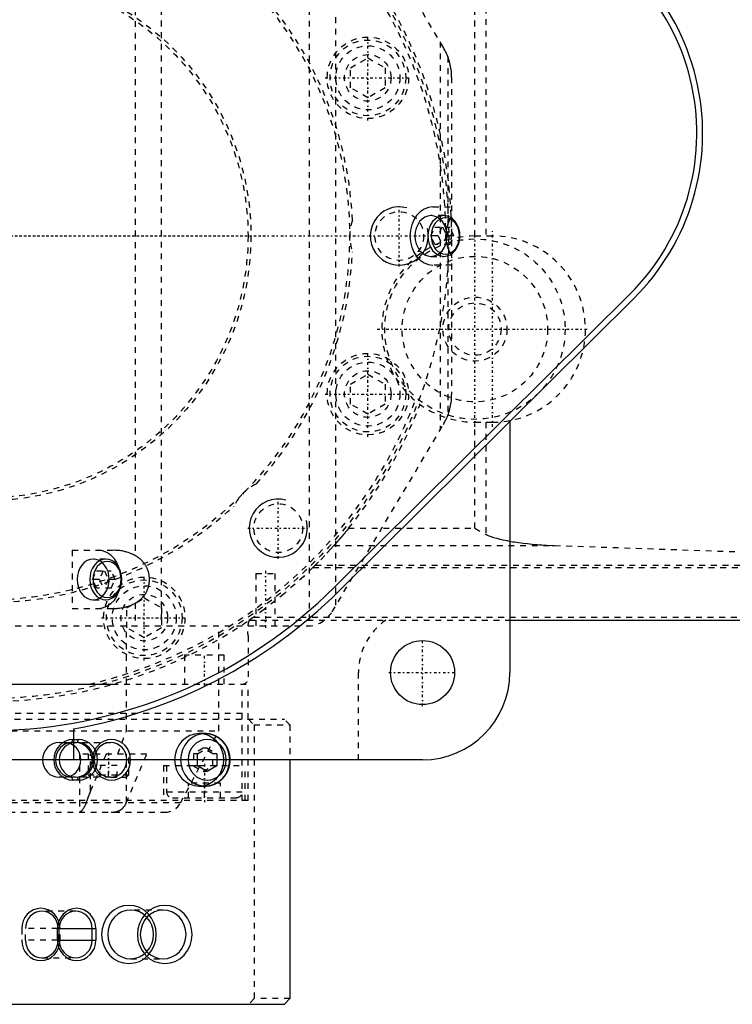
# Model space of a CAD drawing. Extents: x -545 to 345, y -132 to 132.
# Tile 16 of 18: x 6 to 128, y -132 to 37. Entities that reach past the tile are written whole.
import ezdxf

# ---------------------------------------------------------------- set-up
doc = ezdxf.new("R2010")
doc.units = 0
doc.linetypes.add('CENTER', pattern=[1.5, 0.45, -0.5, 0.05, -0.5])
doc.linetypes.add('DASHED', pattern=[2, 1, -1])
for name, color, linetype in [('AM_0', 7, 'CONTINUOUS'), ('AM_10', 7, 'CONTINUOUS'), ('AM_3', 7, 'DASHED'), ('AM_7', 7, 'CENTER')]:
    doc.layers.add(name, color=color, linetype=linetype)

msp = doc.modelspace()

# ---------------------------------------------------------------- linework, layer by layer
at = {"layer": 'AM_0', "color": 7, "linetype": 'CONTINUOUS'}
for p, q in [((110.6, -10.02), (59.86, -60.35)), ((111.31, -10.73), (60.56, -61.06)), ((90, -31.86), (90, -75)), ((90, -66), (158, -66)), ((-21.7, -77), (21.7, -77)), ((15, -84.68), (15, -90)), ((75, -90), (-75, -90)), ((36.34, -91.01), (36.34, -90)), ((37.98, -92.02), (36.34, -91.01)), ((39.63, -91.01), (37.98, -92.02)), ((39.63, -90), (39.63, -91.01)), ((52.2, -90), (52.2, -131)), ((36.61, -94.5), (37.64, -94.5)), ((12.26, -121), (12.26, -119)), ((12.26, -119), (18.84, -119)), ((12.56, -121), (12.56, -119)), ((18.2, -121), (18.2, -119)), ((18.84, -119), (18.84, -121)), ((12.26, -121), (18.84, -121)), ((51.26, -132), (52.2, -131)), ((-45.11, -132), (51.26, -132))]:
    msp.add_line(p, q, dxfattribs=at)
for points in [[(18.25, -90), (18.32, -90.68), (18.5, -91.34), (18.81, -91.94), (19.22, -92.47), (19.71, -92.91), (20.28, -93.23), (20.9, -93.43), (21.54, -93.5), (22.18, -93.43), (22.8, -93.23), (23.37, -92.91), (23.87, -92.47), (24.28, -91.94), (24.58, -91.34), (24.77, -90.68), (24.83, -90)], [(18.55, -90), (18.61, -90.59), (18.77, -91.15), (19.03, -91.67), (19.38, -92.12), (19.8, -92.49), (20.29, -92.77), (20.82, -92.94), (21.37, -93), (21.92, -92.94), (22.45, -92.77), (22.94, -92.49), (23.36, -92.12), (23.71, -91.67), (23.97, -91.15), (24.13, -90.59), (24.19, -90)], [(32.39, -90), (32.47, -90.88), (32.71, -91.72), (33.1, -92.5), (33.62, -93.18), (34.26, -93.74), (35, -94.16), (35.79, -94.41), (36.61, -94.5)], [(33.41, -90), (33.49, -90.88), (33.73, -91.72), (34.12, -92.5), (34.65, -93.18), (35.29, -93.74), (36.02, -94.16), (36.81, -94.41), (37.64, -94.5)], [(34.69, -90), (34.76, -90.68), (34.94, -91.34), (35.25, -91.94), (35.66, -92.47), (36.15, -92.91), (36.72, -93.23), (37.34, -93.43), (37.98, -93.5), (38.62, -93.43), (39.24, -93.23), (39.81, -92.91), (40.31, -92.47), (40.72, -91.94), (41.02, -91.34), (41.21, -90.68), (41.27, -90)], [(18.84, -119), (18.78, -118.32), (18.59, -117.66), (18.29, -117.06), (17.88, -116.53), (17.38, -116.09), (16.81, -115.77), (16.19, -115.57), (15.55, -115.5), (14.91, -115.57), (14.29, -115.77), (13.73, -116.09), (13.23, -116.53), (12.82, -117.06), (12.51, -117.66), (12.33, -118.32), (12.26, -119)], [(18.2, -119), (18.15, -118.41), (17.99, -117.85), (17.73, -117.33), (17.38, -116.88), (16.95, -116.51), (16.46, -116.23), (15.93, -116.06), (15.38, -116), (14.83, -116.06), (14.3, -116.23), (13.82, -116.51), (13.39, -116.88), (13.04, -117.33), (12.78, -117.85), (12.62, -118.41), (12.56, -119)], [(27.62, -122.94), (28.1, -122.31), (28.46, -121.59), (28.68, -120.81), (28.75, -120), (28.68, -119.19), (28.46, -118.41), (28.1, -117.69), (27.62, -117.06)], [(12.26, -121), (12.33, -121.68), (12.51, -122.34), (12.82, -122.94), (13.23, -123.47), (13.73, -123.91), (14.29, -124.23), (14.91, -124.43), (15.55, -124.5), (16.19, -124.43), (16.81, -124.23), (17.38, -123.91), (17.88, -123.47), (18.29, -122.94), (18.59, -122.34), (18.78, -121.68), (18.84, -121)], [(12.56, -121), (12.62, -121.59), (12.78, -122.15), (13.04, -122.67), (13.39, -123.12), (13.82, -123.49), (14.3, -123.77), (14.83, -123.94), (15.38, -124), (15.93, -123.94), (16.46, -123.77), (16.95, -123.49), (17.38, -123.12), (17.73, -122.67), (17.99, -122.15), (18.15, -121.59), (18.2, -121)]]:
    msp.add_lwpolyline(points, dxfattribs=at)
for points in [[(30.69, -125), (31.61, -124.9), (32.49, -124.62), (33.3, -124.16), (34.02, -123.54), (34.6, -122.78), (35.03, -121.91), (35.3, -120.98), (35.39, -120), (35.3, -119.02), (35.03, -118.09), (34.6, -117.22), (34.02, -116.46), (33.3, -115.84), (32.49, -115.38), (31.61, -115.1), (30.69, -115), (29.78, -115.1), (28.9, -115.38), (28.08, -115.84), (27.37, -116.46), (26.79, -117.22), (26.35, -118.09), (26.09, -119.02), (26, -120), (26.09, -120.98), (26.35, -121.91), (26.79, -122.78), (27.37, -123.54), (28.08, -124.16), (28.9, -124.62), (29.78, -124.9)], [(30.42, -124.19), (31.18, -124.11), (31.92, -123.87), (32.6, -123.48), (33.2, -122.96), (33.69, -122.33), (34.05, -121.6), (34.28, -120.82), (34.35, -120), (34.28, -119.18), (34.05, -118.4), (33.69, -117.67), (33.2, -117.04), (32.6, -116.52), (31.92, -116.13), (31.18, -115.89), (30.42, -115.81), (29.65, -115.89), (28.91, -116.13), (28.23, -116.52), (27.63, -117.04), (27.14, -117.67), (26.78, -118.4), (26.56, -119.18), (26.48, -120), (26.56, -120.82), (26.78, -121.6), (27.14, -122.33), (27.63, -122.96), (28.23, -123.48), (28.91, -123.87), (29.65, -124.11)]]:
    msp.add_lwpolyline(points, close=True, dxfattribs=at)
msp.add_polyline3d([(37.64, -94.5, 0), (37.67, -94.5, 0), (37.73, -94.5, 0), (37.8, -94.5, 0), (37.83, -94.5, 0), (37.86, -94.49, 0), (37.92, -94.49, 0), (37.98, -94.49, 0), (38.05, -94.48, 0), (38.11, -94.47, 0), (38.17, -94.47, 0), (38.2, -94.46, 0), (38.23, -94.46, 0), (38.29, -94.45, 0), (38.36, -94.44, 0), (38.42, -94.43, 0), (38.48, -94.41, 0), (38.54, -94.4, 0), (38.57, -94.39, 0), (38.6, -94.39, 0), (38.66, -94.37, 0), (38.72, -94.35, 0), (38.76, -94.35, 0), (38.79, -94.34, 0), (38.85, -94.32, 0), (38.91, -94.3, 0), (38.94, -94.29, 0), (38.97, -94.28, 0), (39.03, -94.26, 0), (39.08, -94.24, 0), (39.14, -94.21, 0), (39.2, -94.19, 0), (39.26, -94.17, 0), (39.29, -94.15, 0), (39.32, -94.14, 0), (39.38, -94.12, 0), (39.43, -94.09, 0), (39.49, -94.06, 0), (39.55, -94.03, 0), (39.6, -94, 0), (39.63, -93.99, 0), (39.66, -93.97, 0), (39.71, -93.94, 0), (39.77, -93.91, 0), (39.82, -93.88, 0), (39.87, -93.84, 0), (39.93, -93.81, 0), (39.95, -93.79, 0), (39.98, -93.77, 0), (40.03, -93.74, 0), (40.08, -93.7, 0), (40.13, -93.66, 0), (40.18, -93.62, 0), (40.23, -93.58, 0), (40.26, -93.56, 0), (40.28, -93.54, 0), (40.33, -93.5, 0), (40.38, -93.46, 0), (40.43, -93.42, 0), (40.48, -93.38, 0), (40.52, -93.33, 0), (40.55, -93.31, 0), (40.57, -93.29, 0), (40.61, -93.24, 0), (40.66, -93.2, 0), (40.68, -93.17, 0), (40.7, -93.15, 0), (40.75, -93.1, 0), (40.79, -93.06, 0), (40.81, -93.03, 0), (40.83, -93.01, 0), (40.87, -92.96, 0), (40.91, -92.91, 0), (40.95, -92.86, 0), (40.99, -92.81, 0), (41.03, -92.76, 0), (41.05, -92.73, 0), (41.07, -92.71, 0), (41.1, -92.65, 0), (41.14, -92.6, 0), (41.18, -92.55, 0), (41.21, -92.49, 0), (41.25, -92.44, 0), (41.26, -92.41, 0), (41.28, -92.38, 0), (41.31, -92.33, 0), (41.34, -92.27, 0), (41.37, -92.21, 0), (41.4, -92.16, 0), (41.43, -92.1, 0), (41.45, -92.07, 0), (41.46, -92.04, 0), (41.49, -91.98, 0), (41.52, -91.92, 0), (41.54, -91.86, 0), (41.57, -91.8, 0), (41.59, -91.74, 0), (41.61, -91.71, 0), (41.62, -91.68, 0), (41.64, -91.62, 0), (41.66, -91.56, 0), (41.68, -91.5, 0), (41.7, -91.44, 0), (41.72, -91.38, 0), (41.73, -91.35, 0), (41.74, -91.32, 0), (41.76, -91.25, 0), (41.78, -91.19, 0), (41.78, -91.16, 0), (41.79, -91.13, 0), (41.81, -91.07, 0), (41.82, -91, 0), (41.83, -90.97, 0), (41.83, -90.94, 0), (41.85, -90.87, 0), (41.86, -90.81, 0), (41.87, -90.75, 0), (41.88, -90.68, 0), (41.89, -90.62, 0), (41.89, -90.59, 0), (41.9, -90.55, 0), (41.9, -90.49, 0), (41.91, -90.42, 0), (41.92, -90.36, 0), (41.92, -90.29, 0), (41.92, -90.23, 0), (41.92, -90.2, 0), (41.93, -90.16, 0), (41.93, -90.1, 0), (41.93, -90.03, 0), (41.93, -90, 0)], dxfattribs=at)
msp.add_circle((75, -75), 5.5, dxfattribs=at)
for centre, radius, start, end in [((0, 0), 85, 69.2336, 314.7638), ((83.14, 17.67), 39, 314.7638, 69.2336), ((83.14, 17.67), 40, 314.7638, 69.2336), ((0, 0), 86, 280.0448, 314.7638), ((75, -75), 15, 270, 0)]:
    msp.add_arc(centre, radius, start, end, dxfattribs=at)
at = {"layer": 'AM_10', "color": 7, "linetype": 'CONTINUOUS'}
for centre in [(71, 0), (50.2, -50.2)]:
    msp.add_arc(centre, 5, 75, 15, dxfattribs=at)
at = {"layer": 'AM_3', "color": 6, "linetype": 'DASHED'}
for p, q in [((30.1, 67), (30.1, -67)), ((55.53, 66.99), (55.53, -66.99)), ((78.6, 32.36), (59.45, 64.56)), ((60.03, 63.59), (60.03, -63.59)), ((25.63, 54.92), (25.63, -54.92)), ((85.88, 51.25), (85.88, 0)), ((83.97, 0), (83.97, 50.22)), ((78, 33.36), (78, -33.36)), ((62.63, 28.88), (65.6, 30.6)), ((65.6, 30.6), (68.57, 28.88)), ((79.34, 30.81), (79.34, -30.81)), ((62.63, 25.46), (62.63, 28.88)), ((68.57, 28.88), (68.57, 25.46)), ((80, 27.25), (80, -27.25)), ((65.6, 23.74), (62.63, 25.46)), ((68.57, 25.46), (65.6, 23.74)), ((78.67, 3.5), (76.45, 3.5)), ((76.77, 5), (80, 5)), ((76.43, 0), (77.11, 1.49)), ((77.11, -1.49), (76.43, 0)), ((77.11, 1.49), (79.69, 1.49)), ((78.34, 1.49), (77.66, 0)), ((78.46, 1.49), (79.14, 0)), ((80.37, 0), (79.69, 1.49)), ((79.69, -1.49), (80.37, 0)), ((84, 0), (87, 0)), ((77.66, 0), (76.43, 0)), ((79.69, -1.49), (77.11, -1.49)), ((77.66, 0), (78.34, -1.49)), ((79.14, 0), (78.46, -1.49)), ((80.37, 0), (79.14, 0)), ((76.45, -3.5), (78.67, -3.5)), ((80, -5), (76.77, -5)), ((62.63, -25.46), (65.6, -23.74)), ((65.6, -23.74), (68.57, -25.46)), ((62.63, -28.89), (62.63, -25.46)), ((68.57, -25.46), (68.57, -28.89)), ((65.6, -30.6), (62.63, -28.89)), ((68.57, -28.89), (65.6, -30.6)), ((83.97, -50.22), (83.97, -32)), ((84, -32), (87, -32)), ((85.88, -32), (85.88, -51.25)), ((59.45, -64.56), (78.6, -32.36)), ((62.27, -50.22), (83.97, -50.22)), ((83.97, -50.22), (85.88, -51.25)), ((14.8, -54), (14.8, -64)), ((14.8, -54), (21.96, -54)), ((59.77, -53.17), (97.69, -53.17)), ((97.69, -53.17), (156.36, -55.18)), ((20.56, -55.5), (18.39, -55.5)), ((18.27, -59), (18.95, -57.51)), ((18.95, -57.51), (21.49, -57.51)), ((20.13, -57.51), (19.46, -59)), ((20.31, -57.51), (20.99, -59)), ((22.17, -59), (21.49, -57.51)), ((56.57, -56.57), (56.17, -56.96)), ((56.17, -56.96), (158, -56.96)), ((56.57, -56.57), (158, -56.57)), ((18.95, -60.49), (18.27, -59)), ((19.46, -59), (18.27, -59)), ((19.46, -59), (20.13, -60.49)), ((20.99, -59), (20.31, -60.49)), ((22.17, -59), (20.99, -59)), ((21.49, -60.49), (22.17, -59)), ((46.35, -58), (46.35, -67)), ((46.35, -58), (49.65, -58)), ((49.65, -67), (49.65, -58)), ((21.49, -60.49), (18.95, -60.49)), ((18.39, -62.5), (20.56, -62.5)), ((24.2, -63.89), (27.17, -62.17)), ((27.17, -62.17), (30.14, -63.89)), ((14.8, -64), (21.96, -64)), ((24.2, -67.31), (24.2, -63.89)), ((25.63, -63.08), (25.63, -67)), ((30.14, -63.89), (30.14, -67.31)), ((46, -65.46), (45.21, -66)), ((46, -65.46), (158, -65.46)), ((-67, -67), (55.16, -67)), ((24.1, -85), (24.1, -67)), ((27.17, -69.03), (24.2, -67.31)), ((30.14, -67.31), (27.17, -69.03)), ((40, -85), (40, -67)), ((45.21, -66), (90, -66)), ((45, -68.74), (45, -76)), ((34.1, -72), (34.1, -77)), ((40.9, -72), (34.1, -72)), ((40.9, -77), (40.9, -72)), ((64, -90), (64, -75)), ((21.7, -77), (45, -77)), ((44, -97), (44, -77)), ((45, -97), (45, -77)), ((-45, -82), (45, -82)), ((-45.11, -83), (51.26, -83)), ((45.11, -83), (46.04, -84)), ((46.04, -84), (46.04, -131)), ((46.04, -84), (52.2, -84)), ((52.2, -84), (51.26, -83)), ((52.2, -84), (52.2, -90)), ((-97.7, -85), (40, -85)), ((22.65, -89), (24.1, -85)), ((33.4, -97.41), (40, -85)), ((37.64, -85.5), (36.61, -85.5)), ((12.52, -87), (21.37, -87)), ((14.74, -87), (14.91, -86.5)), ((14.91, -86.5), (15.85, -86.5)), ((15.68, -87), (15.85, -86.5)), ((16.03, -89), (16.03, -99)), ((27.59, -89), (16.03, -89)), ((17.53, -89), (17.53, -92.6)), ((17.95, -95.3), (17.95, -89)), ((20.63, -89), (17.95, -95.3)), ((24.06, -97.41), (27.59, -89)), ((24.11, -97.3), (24.11, -89)), ((24.53, -92.6), (24.53, -89)), ((37.3, -87.98), (35.65, -88.99)), ((35.65, -88.99), (35.65, -91.01)), ((36.34, -88.99), (35.65, -88.99)), ((36.34, -88.99), (37.98, -87.98)), ((36.34, -90), (36.34, -88.99)), ((37.98, -87.98), (37.3, -87.98)), ((38.94, -88.99), (37.3, -87.98)), ((37.98, -87.98), (39.63, -88.99)), ((39.63, -88.99), (38.94, -88.99)), ((38.94, -91.01), (38.94, -88.99)), ((39.63, -88.99), (39.63, -90)), ((19.54, -93), (19.54, -91)), ((22.52, -91), (19.54, -91)), ((21.03, -93), (21.03, -91)), ((22.52, -93), (22.52, -91)), ((30.5, -91), (30.5, -97)), ((30.5, -91), (44.5, -91)), ((31, -91), (31, -95.5)), ((36.34, -91.01), (35.65, -91.01)), ((35.65, -91.01), (37.3, -92.02)), ((37.3, -92.02), (38.94, -91.01)), ((39.63, -91.01), (38.94, -91.01)), ((44.5, -97), (44.5, -91)), ((21.37, -93), (12.52, -93)), ((14.91, -93.5), (14.74, -93)), ((15.85, -93.5), (15.68, -93)), ((17.53, -92.6), (17.93, -93)), ((17.53, -92.6), (24.53, -92.6)), ((21.37, -93), (24.13, -93)), ((24.13, -93), (24.53, -92.6)), ((37.98, -92.02), (37.3, -92.02)), ((15.85, -93.5), (14.91, -93.5)), ((40.25, -94), (34.75, -94)), ((34.75, -96.5), (34.75, -94)), ((37.5, -96.5), (37.5, -94)), ((40.25, -96.5), (40.25, -94)), ((31, -95.5), (44, -95.5)), ((33.4, -97.41), (-46.04, -97.41)), ((45, -97), (-45, -97)), ((32, -96.5), (43, -96.5)), ((-46.04, -99), (30.75, -99)), ((15.38, -116), (9.57, -116)), ((30.42, -115.81), (24.81, -115.81)), ((12.26, -119), (6.11, -119)), ((6.11, -119), (6.11, -121)), ((6.75, -121), (6.75, -119)), ((12.39, -121), (12.39, -119)), ((12.69, -121), (12.69, -119)), ((12.26, -121), (6.11, -121)), ((9.57, -124), (15.38, -124)), ((24.81, -124.19), (30.42, -124.19)), ((46.04, -131), (45.11, -132)), ((52.2, -131), (46.04, -131))]:
    msp.add_line(p, q, dxfattribs=at)
for points in [[(76.77, 5), (76, 4.9), (75.26, 4.62), (74.58, 4.16), (73.98, 3.54), (73.49, 2.78), (73.13, 1.91), (72.9, 0.98), (72.83, 0), (72.9, -0.98), (73.13, -1.91), (73.49, -2.78), (73.98, -3.54), (74.58, -4.16), (75.26, -4.62), (76, -4.9), (76.77, -5)], [(80, 3.35), (79.51, 2.5), (79.18, 1.55), (79.01, 0.52), (79.01, -0.52), (79.18, -1.55), (79.51, -2.5), (80, -3.35)], [(19.24, -64), (20.01, -63.9), (20.75, -63.62), (21.43, -63.16), (22.03, -62.54), (22.52, -61.78), (22.88, -60.91), (23.11, -59.98), (23.18, -59), (23.11, -58.02), (22.88, -57.09), (22.52, -56.22), (22.03, -55.46), (21.43, -54.84), (20.75, -54.38), (20.01, -54.1), (19.24, -54)], [(36.61, -94.5), (37.44, -94.41), (38.23, -94.16), (38.96, -93.74), (39.6, -93.18), (40.13, -92.5), (40.52, -91.72), (40.76, -90.88), (40.84, -90), (40.76, -89.12), (40.52, -88.28), (40.13, -87.5), (39.6, -86.82), (38.96, -86.26), (38.23, -85.84), (37.44, -85.59), (36.61, -85.5), (35.79, -85.59), (35, -85.84), (34.26, -86.26), (33.62, -86.82), (33.1, -87.5), (32.71, -88.28), (32.47, -89.12), (32.39, -90)], [(37.64, -94.5), (38.46, -94.41), (39.26, -94.16), (39.99, -93.74), (40.63, -93.18), (41.16, -92.5), (41.55, -91.72), (41.79, -90.88), (41.87, -90), (41.79, -89.12), (41.55, -88.28), (41.16, -87.5), (40.63, -86.82), (39.99, -86.26), (39.26, -85.84), (38.46, -85.59), (37.64, -85.5), (36.81, -85.59), (36.02, -85.84), (35.29, -86.26), (34.65, -86.82), (34.12, -87.5), (33.73, -88.28), (33.49, -89.12), (33.41, -90)], [(12.52, -87), (11.97, -87.06), (11.44, -87.23), (10.95, -87.51), (10.53, -87.88), (10.18, -88.33), (9.92, -88.85), (9.76, -89.41), (9.7, -90), (9.76, -90.59), (9.92, -91.15), (10.18, -91.67), (10.53, -92.12), (10.95, -92.49), (11.44, -92.77), (11.97, -92.94), (12.52, -93)], [(14.91, -86.5), (14.27, -86.57), (13.66, -86.77), (13.09, -87.09), (12.59, -87.53), (12.18, -88.06), (11.88, -88.66), (11.69, -89.32), (11.63, -90), (11.69, -90.68), (11.88, -91.34), (12.18, -91.94), (12.59, -92.47), (13.09, -92.91), (13.66, -93.23), (14.27, -93.43), (14.91, -93.5)], [(14.74, -87), (14.19, -87.06), (13.66, -87.23), (13.18, -87.51), (12.75, -87.88), (12.4, -88.33), (12.14, -88.85), (11.98, -89.41), (11.92, -90), (11.98, -90.59), (12.14, -91.15), (12.4, -91.67), (12.75, -92.12), (13.18, -92.49), (13.66, -92.77), (14.19, -92.94), (14.74, -93)], [(13.46, -93), (14.01, -92.94), (14.54, -92.77), (15.03, -92.49), (15.45, -92.12), (15.8, -91.67), (16.06, -91.15), (16.23, -90.59), (16.28, -90), (16.23, -89.41), (16.06, -88.85), (15.8, -88.33), (15.45, -87.88), (15.03, -87.51), (14.54, -87.23), (14.01, -87.06), (13.46, -87)], [(15.68, -93), (16.23, -92.94), (16.76, -92.77), (17.25, -92.49), (17.68, -92.12), (18.03, -91.67), (18.29, -91.15), (18.45, -90.59), (18.5, -90), (18.45, -89.41), (18.29, -88.85), (18.03, -88.33), (17.68, -87.88), (17.25, -87.51), (16.76, -87.23), (16.23, -87.06), (15.68, -87)], [(15.85, -93.5), (16.5, -93.43), (17.11, -93.23), (17.68, -92.91), (18.18, -92.47), (18.59, -91.94), (18.89, -91.34), (19.08, -90.68), (19.14, -90), (19.08, -89.32), (18.89, -88.66), (18.59, -88.06), (18.18, -87.53), (17.68, -87.09), (17.11, -86.77), (16.5, -86.57), (15.85, -86.5)], [(24.83, -90), (24.77, -89.32), (24.58, -88.66), (24.28, -88.06), (23.87, -87.53), (23.37, -87.09), (22.8, -86.77), (22.18, -86.57), (21.54, -86.5), (20.9, -86.57), (20.28, -86.77), (19.71, -87.09), (19.22, -87.53), (18.81, -88.06), (18.5, -88.66), (18.32, -89.32), (18.25, -90)], [(24.19, -90), (24.13, -89.41), (23.97, -88.85), (23.71, -88.33), (23.36, -87.88), (22.94, -87.51), (22.45, -87.23), (21.92, -87.06), (21.37, -87), (20.82, -87.06), (20.29, -87.23), (19.8, -87.51), (19.38, -87.88), (19.03, -88.33), (18.77, -88.85), (18.61, -89.41), (18.55, -90)], [(41.27, -90), (41.21, -89.32), (41.02, -88.66), (40.72, -88.06), (40.31, -87.53), (39.81, -87.09), (39.24, -86.77), (38.62, -86.57), (37.98, -86.5), (37.34, -86.57), (36.72, -86.77), (36.15, -87.09), (35.66, -87.53), (35.25, -88.06), (34.94, -88.66), (34.76, -89.32), (34.69, -90)], [(12.69, -119), (12.62, -118.32), (12.44, -117.66), (12.13, -117.06), (11.72, -116.53), (11.22, -116.09), (10.66, -115.77), (10.04, -115.57), (9.4, -115.5), (8.76, -115.57), (8.14, -115.77), (7.57, -116.09), (7.07, -116.53), (6.66, -117.06), (6.36, -117.66), (6.17, -118.32), (6.11, -119)], [(12.39, -119), (12.33, -118.41), (12.17, -117.85), (11.91, -117.33), (11.56, -116.88), (11.13, -116.51), (10.65, -116.23), (10.12, -116.06), (9.57, -116), (9.02, -116.06), (8.49, -116.23), (8, -116.51), (7.57, -116.88), (7.22, -117.33), (6.96, -117.85), (6.8, -118.41), (6.75, -119)], [(27.62, -117.06), (27.02, -116.53), (26.34, -116.14), (25.6, -115.9), (24.83, -115.81), (24.06, -115.89), (23.32, -116.13), (22.64, -116.51), (22.04, -117.03), (21.55, -117.67), (21.18, -118.39), (20.96, -119.18), (20.88, -120), (20.96, -120.82), (21.18, -121.61), (21.55, -122.33), (22.04, -122.97), (22.64, -123.49), (23.32, -123.87), (24.06, -124.11), (24.83, -124.19), (25.6, -124.1), (26.34, -123.86), (27.02, -123.47), (27.62, -122.94)], [(6.11, -121), (6.17, -121.68), (6.36, -122.34), (6.66, -122.94), (7.07, -123.47), (7.57, -123.91), (8.14, -124.23), (8.76, -124.43), (9.4, -124.5), (10.04, -124.43), (10.66, -124.23), (11.22, -123.91), (11.72, -123.47), (12.13, -122.94), (12.44, -122.34), (12.62, -121.68), (12.69, -121)], [(6.75, -121), (6.8, -121.59), (6.96, -122.15), (7.22, -122.67), (7.57, -123.12), (8, -123.49), (8.49, -123.77), (9.02, -123.94), (9.57, -124), (10.12, -123.94), (10.65, -123.77), (11.13, -123.49), (11.56, -123.12), (11.91, -122.67), (12.17, -122.15), (12.33, -121.59), (12.39, -121)]]:
    msp.add_lwpolyline(points, dxfattribs=at)
for points in [[(76.45, 3.5), (75.92, 3.43), (75.4, 3.23), (74.92, 2.91), (74.5, 2.47), (74.16, 1.94), (73.91, 1.34), (73.75, 0.68), (73.7, 0), (73.75, -0.68), (73.91, -1.34), (74.16, -1.94), (74.5, -2.47), (74.92, -2.91), (75.4, -3.23), (75.92, -3.43), (76.45, -3.5), (76.99, -3.43), (77.51, -3.23), (77.99, -2.91), (78.4, -2.47), (78.75, -1.94), (79, -1.34), (79.16, -0.68), (79.21, 0), (79.16, 0.68), (79, 1.34), (78.75, 1.94), (78.4, 2.47), (77.99, 2.91), (77.51, 3.23), (76.99, 3.43)], [(78.67, -3.5), (79.21, -3.43), (79.73, -3.23), (80.2, -2.91), (80.62, -2.47), (80.96, -1.94), (81.22, -1.34), (81.38, -0.68), (81.43, 0), (81.38, 0.68), (81.22, 1.34), (80.96, 1.94), (80.62, 2.47), (80.2, 2.91), (79.73, 3.23), (79.21, 3.43), (78.67, 3.5), (78.13, 3.43), (77.61, 3.23), (77.14, 2.91), (76.72, 2.47), (76.38, 1.94), (76.12, 1.34), (75.97, 0.68), (75.91, 0), (75.97, -0.68), (76.12, -1.34), (76.38, -1.94), (76.72, -2.47), (77.14, -2.91), (77.61, -3.23), (78.13, -3.43)], [(78.92, 3.1), (78.44, 3.04), (77.98, 2.86), (77.56, 2.58), (77.19, 2.19), (76.89, 1.72), (76.66, 1.19), (76.52, 0.6), (76.47, 0), (76.52, -0.6), (76.66, -1.19), (76.89, -1.72), (77.19, -2.19), (77.56, -2.58), (77.98, -2.86), (78.44, -3.04), (78.92, -3.1), (79.39, -3.04), (79.85, -2.86), (80.27, -2.58), (80.64, -2.19), (80.95, -1.72), (81.17, -1.19), (81.31, -0.6), (81.36, 0), (81.31, 0.6), (81.17, 1.19), (80.95, 1.72), (80.64, 2.19), (80.27, 2.58), (79.85, 2.86), (79.39, 3.04)], [(18.39, -55.5), (17.86, -55.57), (17.34, -55.77), (16.86, -56.09), (16.44, -56.53), (16.1, -57.06), (15.85, -57.66), (15.69, -58.32), (15.64, -59), (15.69, -59.68), (15.85, -60.34), (16.1, -60.94), (16.44, -61.47), (16.86, -61.91), (17.34, -62.23), (17.86, -62.43), (18.39, -62.5), (18.93, -62.43), (19.45, -62.23), (19.93, -61.91), (20.34, -61.47), (20.69, -60.94), (20.94, -60.34), (21.1, -59.68), (21.15, -59), (21.1, -58.32), (20.94, -57.66), (20.69, -57.06), (20.34, -56.53), (19.93, -56.09), (19.45, -55.77), (18.93, -55.57)], [(20.56, -55.5), (20.02, -55.57), (19.51, -55.77), (19.03, -56.09), (18.61, -56.53), (18.27, -57.06), (18.01, -57.66), (17.86, -58.32), (17.8, -59), (17.86, -59.68), (18.01, -60.34), (18.27, -60.94), (18.61, -61.47), (19.03, -61.91), (19.51, -62.23), (20.02, -62.43), (20.56, -62.5), (21.1, -62.43), (21.62, -62.23), (22.09, -61.91), (22.51, -61.47), (22.86, -60.94), (23.11, -60.34), (23.27, -59.68), (23.32, -59), (23.27, -58.32), (23.11, -57.66), (22.86, -57.06), (22.51, -56.53), (22.09, -56.09), (21.62, -55.77), (21.1, -55.57)], [(20.81, -62.1), (21.29, -62.04), (21.74, -61.86), (22.17, -61.58), (22.54, -61.19), (22.84, -60.72), (23.07, -60.19), (23.2, -59.6), (23.25, -59), (23.2, -58.4), (23.07, -57.81), (22.84, -57.28), (22.54, -56.81), (22.17, -56.42), (21.74, -56.14), (21.29, -55.96), (20.81, -55.9), (20.33, -55.96), (19.87, -56.14), (19.45, -56.42), (19.08, -56.81), (18.78, -57.28), (18.55, -57.81), (18.41, -58.4), (18.37, -59), (18.41, -59.6), (18.55, -60.19), (18.78, -60.72), (19.08, -61.19), (19.45, -61.58), (19.87, -61.86), (20.33, -62.04)], [(15.38, -93), (15.93, -92.94), (16.46, -92.77), (16.95, -92.49), (17.38, -92.12), (17.73, -91.67), (17.99, -91.15), (18.15, -90.59), (18.2, -90), (18.15, -89.41), (17.99, -88.85), (17.73, -88.33), (17.38, -87.88), (16.95, -87.51), (16.46, -87.23), (15.93, -87.06), (15.38, -87), (14.83, -87.06), (14.31, -87.23), (13.82, -87.51), (13.39, -87.88), (13.04, -88.33), (12.78, -88.85), (12.62, -89.41), (12.57, -90), (12.62, -90.59), (12.78, -91.15), (13.04, -91.67), (13.39, -92.12), (13.82, -92.49), (14.31, -92.77), (14.83, -92.94)], [(24.54, -115), (23.62, -115.1), (22.74, -115.38), (21.93, -115.84), (21.21, -116.46), (20.63, -117.22), (20.2, -118.09), (19.93, -119.02), (19.84, -120), (19.93, -120.98), (20.2, -121.91), (20.63, -122.78), (21.21, -123.54), (21.93, -124.16), (22.74, -124.62), (23.62, -124.9), (24.54, -125), (25.45, -124.9), (26.34, -124.62), (27.15, -124.16), (27.86, -123.54), (28.44, -122.78), (28.88, -121.91), (29.15, -120.98), (29.24, -120), (29.15, -119.02), (28.88, -118.09), (28.44, -117.22), (27.86, -116.46), (27.15, -115.84), (26.34, -115.38), (25.45, -115.1)]]:
    msp.add_lwpolyline(points, close=True, dxfattribs=at)
for points in [[(80, 27.25, 0), (80, 27.39, 0), (79.99, 27.67, 0), (79.98, 27.96, 0), (79.96, 28.1, 0), (79.95, 28.25, 0), (79.92, 28.54, 0), (79.87, 28.84, 0), (79.82, 29.13, 0), (79.76, 29.43, 0), (79.69, 29.72, 0), (79.65, 29.86, 0), (79.61, 30.01, 0), (79.53, 30.29, 0), (79.44, 30.56, 0), (79.34, 30.83, 0), (79.23, 31.11, 0), (79.11, 31.38, 0), (79.04, 31.52, 0), (78.97, 31.67, 0), (78.83, 31.95, 0), (78.68, 32.22, 0), (78.6, 32.36, 0)], [(78.6, -32.36, 0), (78.68, -32.22, 0), (78.83, -31.95, 0), (78.97, -31.67, 0), (79.04, -31.52, 0), (79.11, -31.38, 0), (79.23, -31.11, 0), (79.34, -30.83, 0), (79.44, -30.56, 0), (79.53, -30.29, 0), (79.61, -30.01, 0), (79.65, -29.86, 0), (79.69, -29.72, 0), (79.76, -29.43, 0), (79.82, -29.13, 0), (79.87, -28.84, 0), (79.92, -28.54, 0), (79.95, -28.25, 0), (79.96, -28.1, 0), (79.98, -27.96, 0), (79.99, -27.67, 0), (80, -27.39, 0), (80, -27.25, 0)], [(62.27, -50.22, 0), (62.19, -50.32, 0), (62.02, -50.53, 0), (61.85, -50.74, 0), (61.76, -50.85, 0), (61.68, -50.95, 0), (61.5, -51.16, 0), (61.33, -51.37, 0), (61.16, -51.57, 0), (60.99, -51.77, 0), (60.83, -51.96, 0), (60.75, -52.05, 0), (60.68, -52.14, 0), (60.59, -52.24, 0), (60.57, -52.26, 0), (60.54, -52.29, 0), (60.53, -52.3, 0), (60.52, -52.32, 0), (60.5, -52.35, 0), (60.47, -52.37, 0), (60.45, -52.4, 0), (60.43, -52.42, 0), (60.41, -52.45, 0), (60.4, -52.46, 0), (60.39, -52.47, 0), (60.36, -52.5, 0), (60.34, -52.52, 0), (60.32, -52.55, 0), (60.3, -52.57, 0), (60.28, -52.6, 0), (60.27, -52.61, 0), (60.26, -52.62, 0), (60.24, -52.65, 0), (60.22, -52.67, 0), (60.19, -52.69, 0), (60.17, -52.72, 0), (60.16, -52.74, 0), (60.15, -52.75, 0), (60.14, -52.76, 0), (60.12, -52.78, 0), (60.1, -52.8, 0), (60.08, -52.83, 0), (60.06, -52.85, 0), (60.04, -52.87, 0), (60.03, -52.88, 0), (60.03, -52.89, 0), (60.01, -52.91, 0), (59.99, -52.92, 0), (59.98, -52.93, 0), (59.98, -52.94, 0), (59.96, -52.96, 0), (59.94, -52.98, 0), (59.94, -52.99, 0), (59.93, -52.99, 0), (59.92, -53.01, 0), (59.9, -53.03, 0), (59.89, -53.04, 0), (59.87, -53.06, 0), (59.86, -53.07, 0), (59.86, -53.08, 0), (59.85, -53.08, 0), (59.84, -53.1, 0), (59.83, -53.11, 0), (59.82, -53.12, 0), (59.81, -53.13, 0), (59.8, -53.14, 0), (59.79, -53.15, 0), (59.79, -53.15, 0), (59.78, -53.16, 0), (59.78, -53.17, 0), (59.77, -53.17, 0)], [(85.88, -51.25, 0), (86.04, -51.33, 0), (86.4, -51.49, 0), (86.8, -51.65, 0), (87.02, -51.72, 0), (87.25, -51.8, 0), (87.74, -51.94, 0), (88.28, -52.08, 0), (88.86, -52.22, 0), (89.47, -52.34, 0), (90.12, -52.46, 0), (90.46, -52.52, 0), (90.81, -52.57, 0), (91.53, -52.68, 0), (92.28, -52.77, 0), (93.05, -52.86, 0), (93.86, -52.94, 0), (94.68, -53.01, 0), (95.1, -53.04, 0), (95.52, -53.07, 0), (96.38, -53.12, 0), (97.25, -53.16, 0), (97.69, -53.17, 0)], [(25.63, -54.92, 0), (25.54, -54.87, 0), (25.36, -54.78, 0), (25.17, -54.69, 0), (25.08, -54.65, 0), (24.98, -54.61, 0), (24.79, -54.53, 0), (24.59, -54.45, 0), (24.4, -54.38, 0), (24.19, -54.32, 0), (23.99, -54.26, 0), (23.88, -54.24, 0), (23.78, -54.21, 0), (23.57, -54.16, 0), (23.36, -54.12, 0), (23.15, -54.09, 0), (22.93, -54.06, 0), (22.72, -54.04, 0), (22.61, -54.03, 0), (22.5, -54.02, 0), (22.28, -54.01, 0), (22.07, -54, 0), (21.96, -54, 0)], [(59.77, -53.17, 0), (59.25, -53.75, 0), (58.2, -54.89, 0), (57.12, -56.01, 0), (56.57, -56.57, 0)], [(25.63, -63.08, 0), (25.67, -63.05, 0), (25.75, -63.01, 0), (25.83, -62.96, 0), (25.87, -62.93, 0), (25.91, -62.91, 0), (25.99, -62.86, 0), (26.06, -62.81, 0), (26.14, -62.75, 0), (26.21, -62.7, 0), (26.29, -62.64, 0), (26.32, -62.61, 0), (26.36, -62.58, 0), (26.43, -62.53, 0), (26.5, -62.47, 0), (26.57, -62.41, 0), (26.63, -62.35, 0), (26.7, -62.28, 0), (26.73, -62.25, 0), (26.76, -62.22, 0), (26.82, -62.15, 0), (26.88, -62.09, 0), (26.91, -62.06, 0), (26.94, -62.02, 0), (27, -61.96, 0), (27.06, -61.89, 0), (27.09, -61.85, 0), (27.11, -61.82, 0), (27.17, -61.74, 0), (27.22, -61.67, 0), (27.28, -61.59, 0), (27.33, -61.52, 0), (27.38, -61.44, 0), (27.4, -61.4, 0), (27.43, -61.36, 0), (27.47, -61.28, 0), (27.52, -61.2, 0), (27.56, -61.11, 0), (27.6, -61.03, 0), (27.64, -60.94, 0), (27.66, -60.9, 0), (27.68, -60.86, 0), (27.72, -60.77, 0), (27.75, -60.68, 0), (27.79, -60.59, 0), (27.82, -60.5, 0), (27.85, -60.41, 0), (27.86, -60.37, 0), (27.88, -60.32, 0), (27.9, -60.23, 0), (27.93, -60.14, 0), (27.95, -60.05, 0), (27.97, -59.96, 0), (27.99, -59.87, 0), (27.99, -59.82, 0), (28, -59.77, 0), (28.02, -59.68, 0), (28.03, -59.59, 0), (28.04, -59.5, 0), (28.05, -59.41, 0), (28.06, -59.32, 0), (28.06, -59.27, 0), (28.06, -59.22, 0), (28.07, -59.13, 0), (28.07, -59.04, 0), (28.07, -59, 0), (28.07, -58.96, 0), (28.07, -58.87, 0), (28.06, -58.78, 0), (28.06, -58.73, 0), (28.06, -58.68, 0), (28.05, -58.59, 0), (28.04, -58.5, 0), (28.03, -58.41, 0), (28.02, -58.32, 0), (28, -58.23, 0), (27.99, -58.18, 0), (27.99, -58.13, 0), (27.97, -58.04, 0), (27.95, -57.95, 0), (27.93, -57.86, 0), (27.9, -57.77, 0), (27.88, -57.68, 0), (27.86, -57.63, 0), (27.85, -57.59, 0), (27.82, -57.5, 0), (27.79, -57.41, 0), (27.75, -57.32, 0), (27.72, -57.23, 0), (27.68, -57.14, 0), (27.66, -57.1, 0), (27.64, -57.06, 0), (27.6, -56.97, 0), (27.56, -56.89, 0), (27.52, -56.8, 0), (27.47, -56.72, 0), (27.43, -56.64, 0), (27.4, -56.6, 0), (27.38, -56.56, 0), (27.33, -56.48, 0), (27.28, -56.41, 0), (27.22, -56.33, 0), (27.17, -56.26, 0), (27.11, -56.18, 0), (27.09, -56.15, 0), (27.06, -56.11, 0), (27, -56.04, 0), (26.94, -55.98, 0), (26.91, -55.94, 0), (26.88, -55.91, 0), (26.82, -55.85, 0), (26.76, -55.78, 0), (26.73, -55.75, 0), (26.7, -55.72, 0), (26.63, -55.65, 0), (26.57, -55.59, 0), (26.5, -55.53, 0), (26.43, -55.47, 0), (26.36, -55.42, 0), (26.32, -55.39, 0), (26.29, -55.36, 0), (26.21, -55.3, 0), (26.14, -55.25, 0), (26.06, -55.19, 0), (25.99, -55.14, 0), (25.91, -55.09, 0), (25.87, -55.07, 0), (25.83, -55.04, 0), (25.75, -54.99, 0), (25.67, -54.95, 0), (25.63, -54.92, 0)], [(56.17, -56.96, 0), (54.58, -58.49, 0), (51.26, -61.42, 0), (47.79, -64.16, 0), (46, -65.46, 0)], [(21.96, -64, 0), (22.07, -64, 0), (22.28, -63.99, 0), (22.5, -63.98, 0), (22.61, -63.97, 0), (22.72, -63.96, 0), (22.93, -63.94, 0), (23.15, -63.91, 0), (23.36, -63.88, 0), (23.57, -63.84, 0), (23.78, -63.79, 0), (23.88, -63.76, 0), (23.99, -63.74, 0), (24.19, -63.68, 0), (24.4, -63.62, 0), (24.59, -63.55, 0), (24.79, -63.47, 0), (24.98, -63.39, 0), (25.08, -63.35, 0), (25.17, -63.31, 0), (25.36, -63.22, 0), (25.54, -63.13, 0), (25.63, -63.08, 0)], [(41.93, -90, 0), (41.93, -89.97, 0), (41.93, -89.9, 0), (41.93, -89.84, 0), (41.92, -89.81, 0), (41.92, -89.77, 0), (41.92, -89.71, 0), (41.92, -89.64, 0), (41.91, -89.58, 0), (41.9, -89.51, 0), (41.9, -89.45, 0), (41.89, -89.42, 0), (41.89, -89.38, 0), (41.88, -89.32, 0), (41.87, -89.26, 0), (41.86, -89.19, 0), (41.85, -89.13, 0), (41.83, -89.06, 0), (41.83, -89.03, 0), (41.82, -89, 0), (41.81, -88.94, 0), (41.79, -88.87, 0), (41.78, -88.84, 0), (41.78, -88.81, 0), (41.76, -88.75, 0), (41.74, -88.69, 0), (41.73, -88.65, 0), (41.72, -88.62, 0), (41.7, -88.56, 0), (41.68, -88.5, 0), (41.66, -88.44, 0), (41.64, -88.38, 0), (41.62, -88.32, 0), (41.61, -88.29, 0), (41.59, -88.26, 0), (41.57, -88.2, 0), (41.54, -88.14, 0), (41.52, -88.08, 0), (41.49, -88.02, 0), (41.46, -87.96, 0), (41.45, -87.93, 0), (41.43, -87.9, 0), (41.41, -87.85, 0), (41.38, -87.79, 0), (41.34, -87.73, 0), (41.31, -87.68, 0), (41.28, -87.62, 0), (41.26, -87.59, 0), (41.25, -87.57, 0), (41.21, -87.51, 0), (41.18, -87.46, 0), (41.14, -87.4, 0), (41.11, -87.35, 0), (41.07, -87.3, 0), (41.05, -87.27, 0), (41.03, -87.25, 0), (40.99, -87.19, 0), (40.95, -87.14, 0), (40.91, -87.09, 0), (40.87, -87.04, 0), (40.83, -86.99, 0), (40.81, -86.97, 0), (40.79, -86.95, 0), (40.75, -86.9, 0), (40.7, -86.85, 0), (40.68, -86.83, 0), (40.66, -86.8, 0), (40.62, -86.76, 0), (40.57, -86.71, 0), (40.55, -86.69, 0), (40.52, -86.67, 0), (40.48, -86.63, 0), (40.43, -86.58, 0), (40.38, -86.54, 0), (40.33, -86.5, 0), (40.29, -86.46, 0), (40.26, -86.44, 0), (40.24, -86.42, 0), (40.19, -86.38, 0), (40.13, -86.34, 0), (40.08, -86.3, 0), (40.03, -86.26, 0), (39.98, -86.23, 0), (39.95, -86.21, 0), (39.93, -86.19, 0), (39.87, -86.16, 0), (39.82, -86.12, 0), (39.77, -86.09, 0), (39.71, -86.06, 0), (39.66, -86.03, 0), (39.63, -86.01, 0), (39.6, -86, 0), (39.54, -85.97, 0), (39.49, -85.94, 0), (39.43, -85.91, 0), (39.37, -85.88, 0), (39.32, -85.86, 0), (39.29, -85.85, 0), (39.26, -85.83, 0), (39.2, -85.81, 0), (39.14, -85.79, 0), (39.08, -85.76, 0), (39.02, -85.74, 0), (38.97, -85.72, 0), (38.94, -85.71, 0), (38.91, -85.7, 0), (38.85, -85.68, 0), (38.79, -85.66, 0), (38.76, -85.65, 0), (38.73, -85.65, 0), (38.66, -85.63, 0), (38.6, -85.62, 0), (38.57, -85.61, 0), (38.54, -85.6, 0), (38.48, -85.59, 0), (38.42, -85.58, 0), (38.36, -85.56, 0), (38.3, -85.55, 0), (38.23, -85.54, 0), (38.2, -85.54, 0), (38.17, -85.53, 0), (38.11, -85.53, 0), (38.05, -85.52, 0), (37.98, -85.51, 0), (37.92, -85.51, 0), (37.86, -85.51, 0), (37.83, -85.5, 0), (37.8, -85.5, 0), (37.73, -85.5, 0), (37.67, -85.5, 0), (37.64, -85.5, 0)], [(17.95, -95.3, 0), (17.81, -95.65, 0), (17.53, -96.35, 0), (17.27, -97.06, 0), (17.15, -97.41, 0)], [(17.15, -97.41, 0), (17.12, -97.49, 0), (17.06, -97.65, 0), (16.99, -97.81, 0), (16.96, -97.88, 0), (16.93, -97.96, 0), (16.85, -98.1, 0), (16.78, -98.23, 0), (16.7, -98.35, 0), (16.63, -98.46, 0), (16.56, -98.56, 0), (16.52, -98.6, 0), (16.49, -98.65, 0), (16.42, -98.73, 0), (16.38, -98.77, 0), (16.37, -98.78, 0), (16.36, -98.79, 0), (16.35, -98.79, 0), (16.35, -98.8, 0), (16.34, -98.81, 0), (16.33, -98.82, 0), (16.32, -98.83, 0), (16.31, -98.84, 0), (16.3, -98.85, 0), (16.29, -98.85, 0), (16.29, -98.86, 0), (16.28, -98.87, 0), (16.27, -98.88, 0), (16.23, -98.9, 0), (16.18, -98.94, 0), (16.16, -98.96, 0), (16.14, -98.97, 0), (16.1, -98.99, 0), (16.07, -99, 0), (16.06, -99, 0)], [(21.47, -99, 0), (21.57, -99, 0), (21.76, -98.99, 0), (21.94, -98.97, 0), (22.03, -98.96, 0), (22.13, -98.95, 0), (22.31, -98.91, 0), (22.48, -98.86, 0), (22.58, -98.83, 0), (22.61, -98.82, 0), (22.64, -98.81, 0), (22.65, -98.8, 0), (22.67, -98.8, 0), (22.7, -98.78, 0), (22.72, -98.77, 0), (22.75, -98.76, 0), (22.78, -98.75, 0), (22.81, -98.74, 0), (22.82, -98.73, 0), (22.83, -98.72, 0), (22.86, -98.71, 0), (22.89, -98.7, 0), (22.91, -98.69, 0), (22.94, -98.67, 0), (22.96, -98.66, 0), (22.98, -98.65, 0), (22.99, -98.64, 0), (23.02, -98.63, 0), (23.04, -98.61, 0), (23.05, -98.61, 0), (23.07, -98.6, 0), (23.09, -98.58, 0), (23.12, -98.57, 0), (23.13, -98.56, 0), (23.14, -98.55, 0), (23.16, -98.54, 0), (23.19, -98.52, 0), (23.27, -98.46, 0), (23.41, -98.35, 0), (23.53, -98.22, 0), (23.65, -98.09, 0), (23.76, -97.95, 0), (23.81, -97.88, 0), (23.86, -97.81, 0), (23.95, -97.65, 0), (24.03, -97.49, 0), (24.06, -97.41, 0)]]:
    msp.add_polyline3d(points, dxfattribs=at)
for centre, radius in [((0, 0), 79.5), ((0, 0), 45.5), ((0, 0), 45), ((65.6, 27.17), 7), ((65.6, 27.17), 6.5), ((65.6, 27.17), 5.5), ((65.59, 27.17), 4), ((71, 0), 4.19), ((84, -16), 15.5), ((84, -16), 12.5), ((84, -16), 5.5), ((84, -16), 4.5), ((65.6, -27.17), 7), ((65.6, -27.17), 6.5), ((65.6, -27.17), 5.5), ((65.59, -27.17), 4), ((50.2, -50.2), 4.19), ((27.17, -65.6), 7), ((27.17, -65.6), 6.5), ((27.17, -65.6), 5.5), ((27.17, -65.59), 4)]:
    msp.add_circle(centre, radius, dxfattribs=at)
for centre, radius, start, end in [((0, 0), 80, 55.5885, 304.4115), ((0, 0), 79, 359.4179, 77.0801), ((0, 0), 63, 2.4608, 267.5392), ((0, 0), 62.5, 315.2854, 178.1662), ((0, 0), 80, 359.6358, 38.8829), ((71, 0), 8.5, 161.4437, 198.5563), ((84, -16), 16, 90, 270), ((87, -16), 16, 270, 90), ((0, 0), 62.5, 181.8338, 314.7146), ((0, 0), 63, 317.4764, 357.5392), ((0, 0), 79, 282.9199, 339.0136), ((0, 0), 80, 321.1171, 338.7956), ((50.2, -50.2), 8.5, 116.3224, 153.6776), ((0, 0), 63, 272.4608, 312.5236), ((55.16, -62), 5, 270, 329.2645), ((49.9, -67.73), 5, 159.8769, 191.695), ((75, -75), 11, 125.0968, 180), ((44, -76), 1, 270, 0), ((32, -95.5), 1, 180, 270), ((43, -95.5), 1, 270, 0), ((30.75, -96), 3, 270, 332)]:
    msp.add_arc(centre, radius, start, end, dxfattribs=at)
at = {"layer": 'AM_7', "color": 4, "linetype": 'CENTER'}
for p, q in [((65.6, 19.82), (65.6, 34.52)), ((65.59, 22.97), (65.59, 31.37)), ((58.25, 27.17), (72.95, 27.17)), ((71, -5.25), (71, 5.25)), ((-65.62, 0), (65.62, 0)), ((84, -32.8), (84, 0.8)), ((87, -32.8), (87, 0.8)), ((-47.77, 0), (47.77, 0)), ((65.75, 0), (76.25, 0)), ((67.2, -16), (103.8, -16)), ((65.6, -34.52), (65.6, -19.82)), ((65.59, -31.37), (65.59, -22.97)), ((58.25, -27.17), (72.95, -27.17)), ((61.39, -27.17), (69.79, -27.17)), ((50.2, -55.45), (50.2, -44.95)), ((44.95, -50.2), (55.45, -50.2)), ((27.17, -72.95), (27.17, -58.25)), ((48, -57.55), (48, -67.45)), ((19.82, -65.6), (34.52, -65.6)), ((22.97, -65.59), (31.37, -65.59)), ((75, -80.78), (75, -69.22)), ((37.5, -77.25), (37.5, -71.75)), ((69.22, -75), (80.78, -75)), ((21.03, -88.8), (21.03, -93.2)), ((37.5, -90.7), (37.5, -97.3))]:
    msp.add_line(p, q, dxfattribs=at)

doc.saveas('drawing.dxf')
